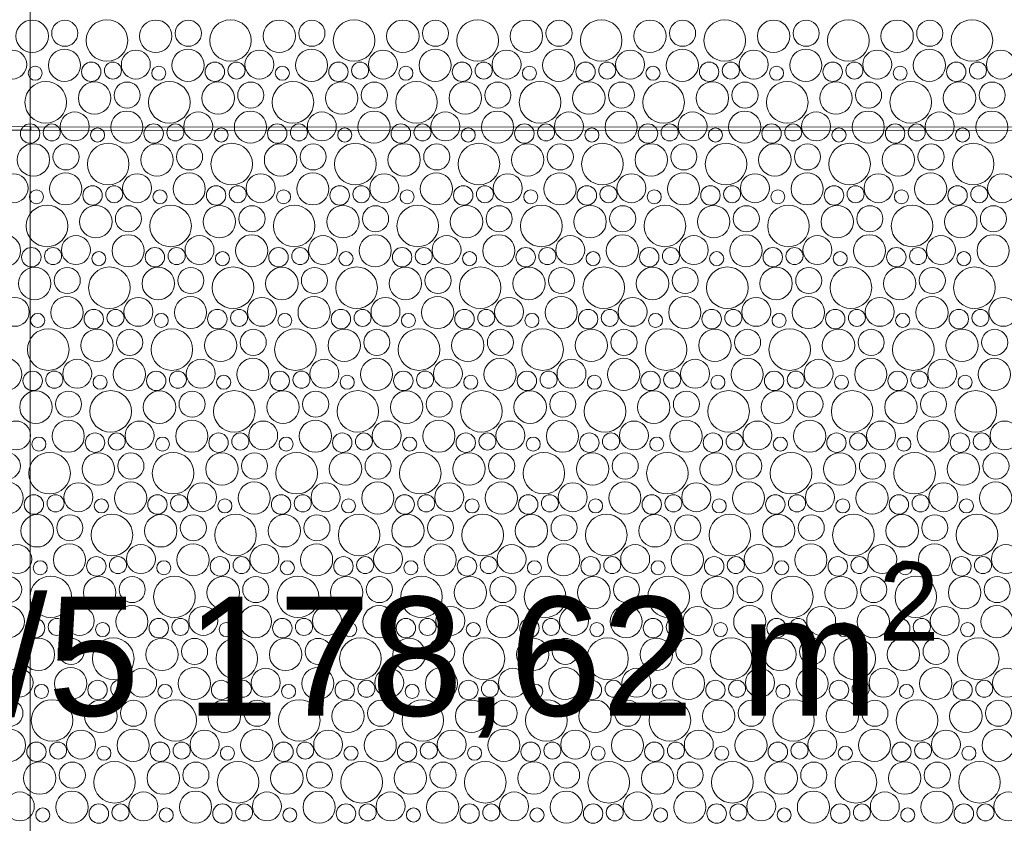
# Model space of a CAD drawing. Header units: metres. Extents: x -167 to 338, y -186 to 508.
# Tile 188 of 256: x 89.64 to 92.53, y 25.72 to 28.09. Entities that reach past the tile are written whole.
import ezdxf
from ezdxf.enums import TextEntityAlignment as Align

# ---------------------------------------------------------------- set-up
doc = ezdxf.new("R2010")
doc.units = ezdxf.units.M
doc.header["$MEASUREMENT"] = 0
doc.linetypes.add('Öffnungslinie Tür Fenster', pattern=[0.23, 0.15, -0.08])
doc.layers.add('60 Gelände 2D Übersicht', color=7, linetype='Continuous')
doc.layers.add('60 Stellplätze', color=7, linetype='Continuous')
doc.styles.add('ERSTELLTER_STIL_1', font='arial.ttf')
doc.styles.add('ERSTELLTER_STIL_2', font='arial.ttf')

# ---------------------------------------------------------------- blocks, each defined once
blk = doc.blocks.new('*X46', base_point=(27236.1321, 33357.279))
at = {"layer": '60 Gelände 2D Übersicht', "color": 9, "linetype": 'Continuous', "lineweight": 18}
for centre, radius in [((89.6727, 28.0364), 0.0477), ((89.7687, 28.0452), 0.0384), ((89.8928, 28.0239), 0.0612), ((90.0364, 28.0364), 0.0477), ((90.1324, 28.0452), 0.0384), ((90.2565, 28.0239), 0.0612), ((90.4001, 28.0364), 0.0477), ((90.4961, 28.0452), 0.0384), ((90.6202, 28.0239), 0.0612), ((90.7638, 28.0364), 0.0477), ((90.8598, 28.0452), 0.0384), ((90.9839, 28.0239), 0.0612), ((91.1275, 28.0364), 0.0477), ((91.2235, 28.0452), 0.0384), ((91.3476, 28.0239), 0.0612), ((91.4912, 28.0364), 0.0477), ((91.5872, 28.0452), 0.0384), ((91.7113, 28.0239), 0.0612), ((91.8549, 28.0364), 0.0477), ((91.9509, 28.0452), 0.0384), ((92.0751, 28.0239), 0.0612), ((92.2186, 28.0364), 0.0477), ((92.3147, 28.0452), 0.0384), ((92.4388, 28.0239), 0.0612), ((89.6142, 27.953), 0.0426), ((89.7677, 27.9509), 0.0473), ((89.9779, 27.953), 0.0426), ((90.1314, 27.9509), 0.0473), ((90.3416, 27.953), 0.0426), ((90.4951, 27.9509), 0.0473), ((90.7053, 27.953), 0.0426), ((90.8588, 27.9509), 0.0473), ((91.069, 27.953), 0.0426), ((91.2225, 27.9509), 0.0473), ((91.4327, 27.953), 0.0426), ((91.5862, 27.9509), 0.0473), ((91.7965, 27.953), 0.0426), ((91.9499, 27.9509), 0.0473), ((92.1602, 27.953), 0.0426), ((92.3136, 27.9509), 0.0473), ((92.5239, 27.953), 0.0426), ((89.6816, 27.9276), 0.0207), ((89.8467, 27.9317), 0.0286), ((89.9105, 27.9353), 0.0251), ((90.0453, 27.9276), 0.0207), ((90.2104, 27.9317), 0.0286), ((90.2742, 27.9353), 0.0251), ((90.409, 27.9276), 0.0207), ((90.5741, 27.9317), 0.0286), ((90.638, 27.9353), 0.0251), ((90.7727, 27.9276), 0.0207), ((90.9378, 27.9317), 0.0286), ((91.0017, 27.9353), 0.0251), ((91.1364, 27.9276), 0.0207), ((91.3015, 27.9317), 0.0286), ((91.3654, 27.9353), 0.0251), ((91.5001, 27.9276), 0.0207), ((91.6653, 27.9317), 0.0286), ((91.7291, 27.9353), 0.0251), ((91.8638, 27.9276), 0.0207), ((92.029, 27.9317), 0.0286), ((92.0928, 27.9353), 0.0251), ((92.2275, 27.9276), 0.0207), ((92.3927, 27.9317), 0.0286), ((92.4565, 27.9353), 0.0251), ((89.7128, 27.8419), 0.0612), ((89.8564, 27.8544), 0.0477), ((89.9524, 27.8632), 0.0384), ((90.0765, 27.8419), 0.0612), ((90.2201, 27.8544), 0.0477), ((90.3161, 27.8632), 0.0384), ((90.4402, 27.8419), 0.0612), ((90.5838, 27.8544), 0.0477), ((90.6798, 27.8632), 0.0384), ((90.8039, 27.8419), 0.0612), ((90.9475, 27.8544), 0.0477), ((91.0435, 27.8632), 0.0384), ((91.1676, 27.8419), 0.0612), ((91.3112, 27.8544), 0.0477), ((91.4072, 27.8632), 0.0384), ((91.5313, 27.8419), 0.0612), ((91.6749, 27.8544), 0.0477), ((91.7709, 27.8632), 0.0384), ((91.8951, 27.8419), 0.0612), ((92.0386, 27.8544), 0.0477), ((92.1347, 27.8632), 0.0384), ((92.2588, 27.8419), 0.0612), ((92.4023, 27.8544), 0.0477), ((92.4984, 27.8632), 0.0384), ((89.7979, 27.771), 0.0426), ((89.9514, 27.7689), 0.0473), ((90.1616, 27.771), 0.0426), ((90.3151, 27.7689), 0.0473), ((90.5253, 27.771), 0.0426), ((90.6788, 27.7689), 0.0473), ((90.889, 27.771), 0.0426), ((91.0425, 27.7689), 0.0473), ((91.2527, 27.771), 0.0426), ((91.4062, 27.7689), 0.0473), ((91.6165, 27.771), 0.0426), ((91.7699, 27.7689), 0.0473), ((91.9802, 27.771), 0.0426), ((92.1336, 27.7689), 0.0473), ((92.3439, 27.771), 0.0426), ((92.4973, 27.7689), 0.0473), ((89.6667, 27.7498), 0.0286), ((89.7305, 27.7533), 0.0251), ((89.8653, 27.7456), 0.0207), ((90.0304, 27.7498), 0.0286), ((90.0942, 27.7533), 0.0251), ((90.229, 27.7456), 0.0207), ((90.3941, 27.7498), 0.0286), ((90.458, 27.7533), 0.0251), ((90.5927, 27.7456), 0.0207), ((90.7578, 27.7498), 0.0286), ((90.8217, 27.7533), 0.0251), ((90.9564, 27.7456), 0.0207), ((91.1215, 27.7498), 0.0286), ((91.1854, 27.7533), 0.0251), ((91.3201, 27.7456), 0.0207), ((91.4853, 27.7498), 0.0286), ((91.5491, 27.7533), 0.0251), ((91.6838, 27.7456), 0.0207), ((91.849, 27.7498), 0.0286), ((91.9128, 27.7533), 0.0251), ((92.0475, 27.7456), 0.0207), ((92.2127, 27.7498), 0.0286), ((92.2765, 27.7533), 0.0251), ((92.4112, 27.7456), 0.0207), ((89.6764, 27.6724), 0.0477), ((89.7724, 27.6812), 0.0384), ((89.8965, 27.66), 0.0612), ((90.0401, 27.6724), 0.0477), ((90.1361, 27.6812), 0.0384), ((90.2602, 27.66), 0.0612), ((90.4038, 27.6724), 0.0477), ((90.4998, 27.6812), 0.0384), ((90.6239, 27.66), 0.0612), ((90.7675, 27.6724), 0.0477), ((90.8635, 27.6812), 0.0384), ((90.9876, 27.66), 0.0612), ((91.1312, 27.6724), 0.0477), ((91.2272, 27.6812), 0.0384), ((91.3513, 27.66), 0.0612), ((91.4949, 27.6724), 0.0477), ((91.5909, 27.6812), 0.0384), ((91.7151, 27.66), 0.0612), ((91.8586, 27.6724), 0.0477), ((91.9547, 27.6812), 0.0384), ((92.0788, 27.66), 0.0612), ((92.2223, 27.6724), 0.0477), ((92.3184, 27.6812), 0.0384), ((92.4425, 27.66), 0.0612), ((89.6179, 27.589), 0.0426), ((89.7714, 27.5869), 0.0473), ((89.9816, 27.589), 0.0426), ((90.1351, 27.5869), 0.0473), ((90.3453, 27.589), 0.0426), ((90.4988, 27.5869), 0.0473), ((90.709, 27.589), 0.0426), ((90.8625, 27.5869), 0.0473), ((91.0727, 27.589), 0.0426), ((91.2262, 27.5869), 0.0473), ((91.4365, 27.589), 0.0426), ((91.5899, 27.5869), 0.0473), ((91.8002, 27.589), 0.0426), ((91.9536, 27.5869), 0.0473), ((92.1639, 27.589), 0.0426), ((92.3173, 27.5869), 0.0473), ((92.5276, 27.589), 0.0426), ((89.8504, 27.5678), 0.0286), ((89.9142, 27.5713), 0.0251), ((90.2141, 27.5678), 0.0286), ((90.278, 27.5713), 0.0251), ((90.5778, 27.5678), 0.0286), ((90.6417, 27.5713), 0.0251), ((90.9415, 27.5678), 0.0286), ((91.0054, 27.5713), 0.0251), ((91.3053, 27.5678), 0.0286), ((91.3691, 27.5713), 0.0251), ((91.669, 27.5678), 0.0286), ((91.7328, 27.5713), 0.0251), ((92.0327, 27.5678), 0.0286), ((92.0965, 27.5713), 0.0251), ((92.3964, 27.5678), 0.0286), ((92.4602, 27.5713), 0.0251), ((89.6853, 27.5636), 0.0207), ((90.049, 27.5636), 0.0207), ((90.4127, 27.5636), 0.0207), ((90.7764, 27.5636), 0.0207), ((91.1401, 27.5636), 0.0207), ((91.5038, 27.5636), 0.0207), ((91.8675, 27.5636), 0.0207), ((92.2312, 27.5636), 0.0207), ((89.7165, 27.478), 0.0612), ((89.8601, 27.4904), 0.0477), ((89.9561, 27.4992), 0.0384), ((90.0802, 27.478), 0.0612), ((90.2238, 27.4904), 0.0477), ((90.3198, 27.4992), 0.0384), ((90.4439, 27.478), 0.0612), ((90.5875, 27.4904), 0.0477), ((90.6835, 27.4992), 0.0384), ((90.8076, 27.478), 0.0612), ((90.9512, 27.4904), 0.0477), ((91.0472, 27.4992), 0.0384), ((91.1713, 27.478), 0.0612), ((91.3149, 27.4904), 0.0477), ((91.4109, 27.4992), 0.0384), ((91.5351, 27.478), 0.0612), ((91.6786, 27.4904), 0.0477), ((91.7747, 27.4992), 0.0384), ((91.8988, 27.478), 0.0612), ((92.0423, 27.4904), 0.0477), ((92.1384, 27.4992), 0.0384), ((92.2625, 27.478), 0.0612), ((92.406, 27.4904), 0.0477), ((92.5021, 27.4992), 0.0384), ((89.5914, 27.4049), 0.0473), ((89.8016, 27.407), 0.0426), ((89.9551, 27.4049), 0.0473), ((90.1653, 27.407), 0.0426), ((90.3188, 27.4049), 0.0473), ((90.529, 27.407), 0.0426), ((90.6825, 27.4049), 0.0473), ((90.8927, 27.407), 0.0426), ((91.0462, 27.4049), 0.0473), ((91.2565, 27.407), 0.0426), ((91.4099, 27.4049), 0.0473), ((91.6202, 27.407), 0.0426), ((91.7736, 27.4049), 0.0473), ((91.9839, 27.407), 0.0426), ((92.1373, 27.4049), 0.0473), ((92.3476, 27.407), 0.0426), ((92.5011, 27.4049), 0.0473), ((89.6704, 27.3858), 0.0286), ((89.7342, 27.3893), 0.0251), ((89.869, 27.3816), 0.0207), ((90.0341, 27.3858), 0.0286), ((90.098, 27.3893), 0.0251), ((90.2327, 27.3816), 0.0207), ((90.3978, 27.3858), 0.0286), ((90.4617, 27.3893), 0.0251), ((90.5964, 27.3816), 0.0207), ((90.7615, 27.3858), 0.0286), ((90.8254, 27.3893), 0.0251), ((90.9601, 27.3816), 0.0207), ((91.1253, 27.3858), 0.0286), ((91.1891, 27.3893), 0.0251), ((91.3238, 27.3816), 0.0207), ((91.489, 27.3858), 0.0286), ((91.5528, 27.3893), 0.0251), ((91.6875, 27.3816), 0.0207), ((91.8527, 27.3858), 0.0286), ((91.9165, 27.3893), 0.0251), ((92.0512, 27.3816), 0.0207), ((92.2164, 27.3858), 0.0286), ((92.2802, 27.3893), 0.0251), ((92.4149, 27.3816), 0.0207), ((89.6801, 27.3084), 0.0477), ((89.7761, 27.3172), 0.0384), ((89.9002, 27.296), 0.0612), ((90.0438, 27.3084), 0.0477), ((90.1398, 27.3172), 0.0384), ((90.2639, 27.296), 0.0612), ((90.4075, 27.3084), 0.0477), ((90.5035, 27.3172), 0.0384), ((90.6276, 27.296), 0.0612), ((90.7712, 27.3084), 0.0477), ((90.8672, 27.3172), 0.0384), ((90.9913, 27.296), 0.0612), ((91.1349, 27.3084), 0.0477), ((91.2309, 27.3172), 0.0384), ((91.3551, 27.296), 0.0612), ((91.4986, 27.3084), 0.0477), ((91.5947, 27.3172), 0.0384), ((91.7188, 27.296), 0.0612), ((91.8623, 27.3084), 0.0477), ((91.9584, 27.3172), 0.0384), ((92.0825, 27.296), 0.0612), ((92.226, 27.3084), 0.0477), ((92.3221, 27.3172), 0.0384), ((92.4462, 27.296), 0.0612), ((89.6216, 27.225), 0.0426), ((89.7751, 27.2229), 0.0473), ((89.9853, 27.225), 0.0426), ((90.1388, 27.2229), 0.0473), ((90.349, 27.225), 0.0426), ((90.5025, 27.2229), 0.0473), ((90.7127, 27.225), 0.0426), ((90.8662, 27.2229), 0.0473), ((91.0765, 27.225), 0.0426), ((91.2299, 27.2229), 0.0473), ((91.4402, 27.225), 0.0426), ((91.5936, 27.2229), 0.0473), ((91.8039, 27.225), 0.0426), ((91.9573, 27.2229), 0.0473), ((92.1676, 27.225), 0.0426), ((92.3211, 27.2229), 0.0473), ((92.5313, 27.225), 0.0426), ((89.689, 27.1996), 0.0207), ((89.8541, 27.2038), 0.0286), ((89.918, 27.2073), 0.0251), ((90.0527, 27.1996), 0.0207), ((90.2178, 27.2038), 0.0286), ((90.2817, 27.2073), 0.0251), ((90.4164, 27.1996), 0.0207), ((90.5815, 27.2038), 0.0286), ((90.6454, 27.2073), 0.0251), ((90.7801, 27.1996), 0.0207), ((90.9453, 27.2038), 0.0286), ((91.0091, 27.2073), 0.0251), ((91.1438, 27.1996), 0.0207), ((91.309, 27.2038), 0.0286), ((91.3728, 27.2073), 0.0251), ((91.5075, 27.1996), 0.0207), ((91.6727, 27.2038), 0.0286), ((91.7365, 27.2073), 0.0251), ((91.8712, 27.1996), 0.0207), ((92.0364, 27.2038), 0.0286), ((92.1002, 27.2073), 0.0251), ((92.2349, 27.1996), 0.0207), ((92.4001, 27.2038), 0.0286), ((92.4639, 27.2073), 0.0251), ((89.7202, 27.114), 0.0612), ((89.8638, 27.1264), 0.0477), ((89.9598, 27.1352), 0.0384), ((90.0839, 27.114), 0.0612), ((90.2275, 27.1264), 0.0477), ((90.3235, 27.1352), 0.0384), ((90.4476, 27.114), 0.0612), ((90.5912, 27.1264), 0.0477), ((90.6872, 27.1352), 0.0384), ((90.8113, 27.114), 0.0612), ((90.9549, 27.1264), 0.0477), ((91.0509, 27.1352), 0.0384), ((91.1751, 27.114), 0.0612), ((91.3186, 27.1264), 0.0477), ((91.4147, 27.1352), 0.0384), ((91.5388, 27.114), 0.0612), ((91.6823, 27.1264), 0.0477), ((91.7784, 27.1352), 0.0384), ((91.9025, 27.114), 0.0612), ((92.046, 27.1264), 0.0477), ((92.1421, 27.1352), 0.0384), ((92.2662, 27.114), 0.0612), ((92.4097, 27.1264), 0.0477), ((92.5058, 27.1352), 0.0384), ((89.5951, 27.0409), 0.0473), ((89.8053, 27.043), 0.0426), ((89.9588, 27.0409), 0.0473), ((90.169, 27.043), 0.0426), ((90.3225, 27.0409), 0.0473), ((90.5327, 27.043), 0.0426), ((90.6862, 27.0409), 0.0473), ((90.8965, 27.043), 0.0426), ((91.0499, 27.0409), 0.0473), ((91.2602, 27.043), 0.0426), ((91.4136, 27.0409), 0.0473), ((91.6239, 27.043), 0.0426), ((91.7773, 27.0409), 0.0473), ((91.9876, 27.043), 0.0426), ((92.1411, 27.0409), 0.0473), ((92.3513, 27.043), 0.0426), ((92.5048, 27.0409), 0.0473), ((89.6741, 27.0218), 0.0286), ((89.738, 27.0253), 0.0251), ((90.0378, 27.0218), 0.0286), ((90.1017, 27.0253), 0.0251), ((90.4015, 27.0218), 0.0286), ((90.4654, 27.0253), 0.0251), ((90.7653, 27.0218), 0.0286), ((90.8291, 27.0253), 0.0251), ((91.129, 27.0218), 0.0286), ((91.1928, 27.0253), 0.0251), ((91.4927, 27.0218), 0.0286), ((91.5565, 27.0253), 0.0251), ((91.8564, 27.0218), 0.0286), ((91.9202, 27.0253), 0.0251), ((92.2201, 27.0218), 0.0286), ((92.2839, 27.0253), 0.0251), ((89.8727, 27.0176), 0.0207), ((90.2364, 27.0176), 0.0207), ((90.6001, 27.0176), 0.0207), ((90.9638, 27.0176), 0.0207), ((91.3275, 27.0176), 0.0207), ((91.6912, 27.0176), 0.0207), ((92.0549, 27.0176), 0.0207), ((92.4187, 27.0176), 0.0207), ((89.6838, 26.9444), 0.0477), ((89.7798, 26.9532), 0.0384), ((89.9039, 26.932), 0.0612), ((90.0475, 26.9444), 0.0477), ((90.1435, 26.9532), 0.0384), ((90.2676, 26.932), 0.0612), ((90.4112, 26.9444), 0.0477), ((90.5072, 26.9532), 0.0384), ((90.6313, 26.932), 0.0612), ((90.7749, 26.9444), 0.0477), ((90.8709, 26.9532), 0.0384), ((90.9951, 26.932), 0.0612), ((91.1386, 26.9444), 0.0477), ((91.2347, 26.9532), 0.0384), ((91.3588, 26.932), 0.0612), ((91.5023, 26.9444), 0.0477), ((91.5984, 26.9532), 0.0384), ((91.7225, 26.932), 0.0612), ((91.866, 26.9444), 0.0477), ((91.9621, 26.9532), 0.0384), ((92.0862, 26.932), 0.0612), ((92.2297, 26.9444), 0.0477), ((92.3258, 26.9532), 0.0384), ((92.4499, 26.932), 0.0612), ((89.6253, 26.861), 0.0426), ((89.7788, 26.8589), 0.0473), ((89.989, 26.861), 0.0426), ((90.1425, 26.8589), 0.0473), ((90.3527, 26.861), 0.0426), ((90.5062, 26.8589), 0.0473), ((90.7165, 26.861), 0.0426), ((90.8699, 26.8589), 0.0473), ((91.0802, 26.861), 0.0426), ((91.2336, 26.8589), 0.0473), ((91.4439, 26.861), 0.0426), ((91.5973, 26.8589), 0.0473), ((91.8076, 26.861), 0.0426), ((91.9611, 26.8589), 0.0473), ((92.1713, 26.861), 0.0426), ((92.3248, 26.8589), 0.0473), ((92.535, 26.861), 0.0426), ((89.8578, 26.8398), 0.0286), ((89.9217, 26.8433), 0.0251), ((90.2215, 26.8398), 0.0286), ((90.2854, 26.8433), 0.0251), ((90.5853, 26.8398), 0.0286), ((90.6491, 26.8433), 0.0251), ((90.949, 26.8398), 0.0286), ((91.0128, 26.8433), 0.0251), ((91.3127, 26.8398), 0.0286), ((91.3765, 26.8433), 0.0251), ((91.6764, 26.8398), 0.0286), ((91.7402, 26.8433), 0.0251), ((92.0401, 26.8398), 0.0286), ((92.1039, 26.8433), 0.0251), ((92.4038, 26.8398), 0.0286), ((92.4676, 26.8433), 0.0251), ((89.6927, 26.8356), 0.0207), ((90.0564, 26.8356), 0.0207), ((90.4201, 26.8356), 0.0207), ((90.7838, 26.8356), 0.0207), ((91.1475, 26.8356), 0.0207), ((91.5112, 26.8356), 0.0207), ((91.8749, 26.8356), 0.0207), ((92.2387, 26.8356), 0.0207), ((89.5998, 26.7712), 0.0384), ((89.7239, 26.75), 0.0612), ((89.8675, 26.7624), 0.0477), ((89.9635, 26.7712), 0.0384), ((90.0876, 26.75), 0.0612), ((90.2312, 26.7624), 0.0477), ((90.3272, 26.7712), 0.0384), ((90.4513, 26.75), 0.0612), ((90.5949, 26.7624), 0.0477), ((90.6909, 26.7712), 0.0384), ((90.8151, 26.75), 0.0612), ((90.9586, 26.7624), 0.0477), ((91.0547, 26.7712), 0.0384), ((91.1788, 26.75), 0.0612), ((91.3223, 26.7624), 0.0477), ((91.4184, 26.7712), 0.0384), ((91.5425, 26.75), 0.0612), ((91.686, 26.7624), 0.0477), ((91.7821, 26.7712), 0.0384), ((91.9062, 26.75), 0.0612), ((92.0497, 26.7624), 0.0477), ((92.1458, 26.7712), 0.0384), ((92.2699, 26.75), 0.0612), ((92.4135, 26.7624), 0.0477), ((92.5095, 26.7712), 0.0384), ((89.5988, 26.6769), 0.0473), ((89.809, 26.6791), 0.0426), ((89.9625, 26.6769), 0.0473), ((90.1727, 26.6791), 0.0426), ((90.3262, 26.6769), 0.0473), ((90.5365, 26.6791), 0.0426), ((90.6899, 26.6769), 0.0473), ((90.9002, 26.6791), 0.0426), ((91.0536, 26.6769), 0.0473), ((91.2639, 26.6791), 0.0426), ((91.4173, 26.6769), 0.0473), ((91.6276, 26.6791), 0.0426), ((91.7811, 26.6769), 0.0473), ((91.9913, 26.6791), 0.0426), ((92.1448, 26.6769), 0.0473), ((92.355, 26.6791), 0.0426), ((92.5085, 26.6769), 0.0473), ((89.6778, 26.6578), 0.0286), ((89.7417, 26.6613), 0.0251), ((89.8764, 26.6536), 0.0207), ((90.0415, 26.6578), 0.0286), ((90.1054, 26.6613), 0.0251), ((90.2401, 26.6536), 0.0207), ((90.4053, 26.6578), 0.0286), ((90.4691, 26.6613), 0.0251), ((90.6038, 26.6536), 0.0207), ((90.769, 26.6578), 0.0286), ((90.8328, 26.6613), 0.0251), ((90.9675, 26.6536), 0.0207), ((91.1327, 26.6578), 0.0286), ((91.1965, 26.6613), 0.0251), ((91.3312, 26.6536), 0.0207), ((91.4964, 26.6578), 0.0286), ((91.5602, 26.6613), 0.0251), ((91.6949, 26.6536), 0.0207), ((91.8601, 26.6578), 0.0286), ((91.9239, 26.6613), 0.0251), ((92.0587, 26.6536), 0.0207), ((92.2238, 26.6578), 0.0286), ((92.2876, 26.6613), 0.0251), ((92.4224, 26.6536), 0.0207), ((89.6875, 26.5804), 0.0477), ((89.7835, 26.5892), 0.0384), ((89.9076, 26.568), 0.0612), ((90.0512, 26.5804), 0.0477), ((90.1472, 26.5892), 0.0384), ((90.2713, 26.568), 0.0612), ((90.4149, 26.5804), 0.0477), ((90.5109, 26.5892), 0.0384), ((90.6351, 26.568), 0.0612), ((90.7786, 26.5804), 0.0477), ((90.8747, 26.5892), 0.0384), ((90.9988, 26.568), 0.0612), ((91.1423, 26.5804), 0.0477), ((91.2384, 26.5892), 0.0384), ((91.3625, 26.568), 0.0612), ((91.506, 26.5804), 0.0477), ((91.6021, 26.5892), 0.0384), ((91.7262, 26.568), 0.0612), ((91.8697, 26.5804), 0.0477), ((91.9658, 26.5892), 0.0384), ((92.0899, 26.568), 0.0612), ((92.2335, 26.5804), 0.0477), ((92.3295, 26.5892), 0.0384), ((92.4536, 26.568), 0.0612), ((89.629, 26.4971), 0.0426), ((89.7825, 26.4949), 0.0473), ((89.9927, 26.4971), 0.0426), ((90.1462, 26.4949), 0.0473), ((90.3565, 26.4971), 0.0426), ((90.5099, 26.4949), 0.0473), ((90.7202, 26.4971), 0.0426), ((90.8736, 26.4949), 0.0473), ((91.0839, 26.4971), 0.0426), ((91.2373, 26.4949), 0.0473), ((91.4476, 26.4971), 0.0426), ((91.6011, 26.4949), 0.0473), ((91.8113, 26.4971), 0.0426), ((91.9648, 26.4949), 0.0473), ((92.175, 26.4971), 0.0426), ((92.3285, 26.4949), 0.0473), ((92.5387, 26.4971), 0.0426), ((89.6964, 26.4716), 0.0207), ((89.8615, 26.4758), 0.0286), ((89.9254, 26.4793), 0.0251), ((90.0601, 26.4716), 0.0207), ((90.2253, 26.4758), 0.0286), ((90.2891, 26.4793), 0.0251), ((90.4238, 26.4716), 0.0207), ((90.589, 26.4758), 0.0286), ((90.6528, 26.4793), 0.0251), ((90.7875, 26.4716), 0.0207), ((90.9527, 26.4758), 0.0286), ((91.0165, 26.4793), 0.0251), ((91.1512, 26.4716), 0.0207), ((91.3164, 26.4758), 0.0286), ((91.3802, 26.4793), 0.0251), ((91.5149, 26.4716), 0.0207), ((91.6801, 26.4758), 0.0286), ((91.7439, 26.4793), 0.0251), ((91.8787, 26.4716), 0.0207), ((92.0438, 26.4758), 0.0286), ((92.1076, 26.4793), 0.0251), ((92.2424, 26.4716), 0.0207), ((92.4075, 26.4758), 0.0286), ((92.4713, 26.4793), 0.0251), ((89.6035, 26.4073), 0.0384), ((89.7276, 26.386), 0.0612), ((89.8712, 26.3984), 0.0477), ((89.9672, 26.4073), 0.0384), ((90.0913, 26.386), 0.0612), ((90.2349, 26.3984), 0.0477), ((90.3309, 26.4073), 0.0384), ((90.4551, 26.386), 0.0612), ((90.5986, 26.3984), 0.0477), ((90.6947, 26.4073), 0.0384), ((90.8188, 26.386), 0.0612), ((90.9623, 26.3984), 0.0477), ((91.0584, 26.4073), 0.0384), ((91.1825, 26.386), 0.0612), ((91.326, 26.3984), 0.0477), ((91.4221, 26.4073), 0.0384), ((91.5462, 26.386), 0.0612), ((91.6897, 26.3984), 0.0477), ((91.7858, 26.4073), 0.0384), ((91.9099, 26.386), 0.0612), ((92.0535, 26.3984), 0.0477), ((92.1495, 26.4073), 0.0384), ((92.2736, 26.386), 0.0612), ((92.4172, 26.3984), 0.0477), ((92.5132, 26.4073), 0.0384), ((89.6025, 26.3129), 0.0473), ((89.8127, 26.3151), 0.0426), ((89.9662, 26.3129), 0.0473), ((90.1765, 26.3151), 0.0426), ((90.3299, 26.3129), 0.0473), ((90.5402, 26.3151), 0.0426), ((90.6936, 26.3129), 0.0473), ((90.9039, 26.3151), 0.0426), ((91.0573, 26.3129), 0.0473), ((91.2676, 26.3151), 0.0426), ((91.4211, 26.3129), 0.0473), ((91.6313, 26.3151), 0.0426), ((91.7848, 26.3129), 0.0473), ((91.995, 26.3151), 0.0426), ((92.1485, 26.3129), 0.0473), ((92.3587, 26.3151), 0.0426), ((92.5122, 26.3129), 0.0473), ((89.6815, 26.2938), 0.0286), ((89.7454, 26.2973), 0.0251), ((90.0453, 26.2938), 0.0286), ((90.1091, 26.2973), 0.0251), ((90.409, 26.2938), 0.0286), ((90.4728, 26.2973), 0.0251), ((90.7727, 26.2938), 0.0286), ((90.8365, 26.2973), 0.0251), ((91.1364, 26.2938), 0.0286), ((91.2002, 26.2973), 0.0251), ((91.5001, 26.2938), 0.0286), ((91.5639, 26.2973), 0.0251), ((91.8638, 26.2938), 0.0286), ((91.9276, 26.2973), 0.0251), ((92.2275, 26.2938), 0.0286), ((92.2913, 26.2973), 0.0251), ((89.8801, 26.2896), 0.0207), ((90.2438, 26.2896), 0.0207), ((90.6075, 26.2896), 0.0207), ((90.9712, 26.2896), 0.0207), ((91.3349, 26.2896), 0.0207), ((91.6987, 26.2896), 0.0207), ((92.0624, 26.2896), 0.0207), ((92.4261, 26.2896), 0.0207), ((89.6912, 26.2164), 0.0477), ((89.7872, 26.2253), 0.0384), ((89.9113, 26.204), 0.0612), ((90.0549, 26.2164), 0.0477), ((90.1509, 26.2253), 0.0384), ((90.2751, 26.204), 0.0612), ((90.4186, 26.2164), 0.0477), ((90.5147, 26.2253), 0.0384), ((90.6388, 26.204), 0.0612), ((90.7823, 26.2164), 0.0477), ((90.8784, 26.2253), 0.0384), ((91.0025, 26.204), 0.0612), ((91.146, 26.2164), 0.0477), ((91.2421, 26.2253), 0.0384), ((91.3662, 26.204), 0.0612), ((91.5097, 26.2164), 0.0477), ((91.6058, 26.2253), 0.0384), ((91.7299, 26.204), 0.0612), ((91.8735, 26.2164), 0.0477), ((91.9695, 26.2253), 0.0384), ((92.0936, 26.204), 0.0612), ((92.2372, 26.2164), 0.0477), ((92.3332, 26.2253), 0.0384), ((92.4573, 26.204), 0.0612), ((89.6327, 26.1331), 0.0426), ((89.7862, 26.1309), 0.0473), ((89.9965, 26.1331), 0.0426), ((90.1499, 26.1309), 0.0473), ((90.3602, 26.1331), 0.0426), ((90.5136, 26.1309), 0.0473), ((90.7239, 26.1331), 0.0426), ((90.8773, 26.1309), 0.0473), ((91.0876, 26.1331), 0.0426), ((91.2411, 26.1309), 0.0473), ((91.4513, 26.1331), 0.0426), ((91.6048, 26.1309), 0.0473), ((91.815, 26.1331), 0.0426), ((91.9685, 26.1309), 0.0473), ((92.1787, 26.1331), 0.0426), ((92.3322, 26.1309), 0.0473), ((92.5424, 26.1331), 0.0426), ((89.8653, 26.1118), 0.0286), ((89.9291, 26.1153), 0.0251), ((90.229, 26.1118), 0.0286), ((90.2928, 26.1153), 0.0251), ((90.5927, 26.1118), 0.0286), ((90.6565, 26.1153), 0.0251), ((90.9564, 26.1118), 0.0286), ((91.0202, 26.1153), 0.0251), ((91.3201, 26.1118), 0.0286), ((91.3839, 26.1153), 0.0251), ((91.6838, 26.1118), 0.0286), ((91.7476, 26.1153), 0.0251), ((92.0475, 26.1118), 0.0286), ((92.1113, 26.1153), 0.0251), ((92.4112, 26.1118), 0.0286), ((92.475, 26.1153), 0.0251), ((89.7001, 26.1076), 0.0207), ((90.0638, 26.1076), 0.0207), ((90.4275, 26.1076), 0.0207), ((90.7912, 26.1076), 0.0207), ((91.1549, 26.1076), 0.0207), ((91.5187, 26.1076), 0.0207), ((91.8824, 26.1076), 0.0207), ((92.2461, 26.1076), 0.0207), ((89.7313, 26.022), 0.0612), ((90.0951, 26.022), 0.0612), ((90.4588, 26.022), 0.0612), ((90.8225, 26.022), 0.0612), ((91.1862, 26.022), 0.0612), ((91.5499, 26.022), 0.0612), ((91.9136, 26.022), 0.0612), ((92.2773, 26.022), 0.0612), ((89.6072, 26.0433), 0.0384), ((89.8749, 26.0344), 0.0477), ((89.9709, 26.0433), 0.0384), ((90.2386, 26.0344), 0.0477), ((90.3347, 26.0433), 0.0384), ((90.6023, 26.0344), 0.0477), ((90.6984, 26.0433), 0.0384), ((90.966, 26.0344), 0.0477), ((91.0621, 26.0433), 0.0384), ((91.3297, 26.0344), 0.0477), ((91.4258, 26.0433), 0.0384), ((91.6935, 26.0344), 0.0477), ((91.7895, 26.0433), 0.0384), ((92.0572, 26.0344), 0.0477), ((92.1532, 26.0433), 0.0384), ((92.4209, 26.0344), 0.0477), ((92.5169, 26.0433), 0.0384), ((89.6062, 25.9489), 0.0473), ((89.9699, 25.9489), 0.0473), ((90.3336, 25.9489), 0.0473), ((90.6973, 25.9489), 0.0473), ((91.0611, 25.9489), 0.0473), ((91.4248, 25.9489), 0.0473), ((91.7885, 25.9489), 0.0473), ((92.1522, 25.9489), 0.0473), ((92.5159, 25.9489), 0.0473), ((89.8165, 25.9511), 0.0426), ((90.1802, 25.9511), 0.0426), ((90.5439, 25.9511), 0.0426), ((90.9076, 25.9511), 0.0426), ((91.2713, 25.9511), 0.0426), ((91.635, 25.9511), 0.0426), ((91.9987, 25.9511), 0.0426), ((92.3624, 25.9511), 0.0426), ((89.6853, 25.9298), 0.0286), ((89.7491, 25.9333), 0.0251), ((89.8838, 25.9256), 0.0207), ((90.049, 25.9298), 0.0286), ((90.1128, 25.9333), 0.0251), ((90.2475, 25.9256), 0.0207), ((90.4127, 25.9298), 0.0286), ((90.4765, 25.9333), 0.0251), ((90.6112, 25.9256), 0.0207), ((90.7764, 25.9298), 0.0286), ((90.8402, 25.9333), 0.0251), ((90.9749, 25.9256), 0.0207), ((91.1401, 25.9298), 0.0286), ((91.2039, 25.9333), 0.0251), ((91.3387, 25.9256), 0.0207), ((91.5038, 25.9298), 0.0286), ((91.5676, 25.9333), 0.0251), ((91.7024, 25.9256), 0.0207), ((91.8675, 25.9298), 0.0286), ((91.9313, 25.9333), 0.0251), ((92.0661, 25.9256), 0.0207), ((92.2312, 25.9298), 0.0286), ((92.295, 25.9333), 0.0251), ((92.4298, 25.9256), 0.0207), ((89.6949, 25.8524), 0.0477), ((89.7909, 25.8613), 0.0384), ((89.9151, 25.84), 0.0612), ((90.0586, 25.8524), 0.0477), ((90.1547, 25.8613), 0.0384), ((90.2788, 25.84), 0.0612), ((90.4223, 25.8524), 0.0477), ((90.5184, 25.8613), 0.0384), ((90.6425, 25.84), 0.0612), ((90.786, 25.8524), 0.0477), ((90.8821, 25.8613), 0.0384), ((91.0062, 25.84), 0.0612), ((91.1497, 25.8524), 0.0477), ((91.2458, 25.8613), 0.0384), ((91.3699, 25.84), 0.0612), ((91.5135, 25.8524), 0.0477), ((91.6095, 25.8613), 0.0384), ((91.7336, 25.84), 0.0612), ((91.8772, 25.8524), 0.0477), ((91.9732, 25.8613), 0.0384), ((92.0973, 25.84), 0.0612), ((92.2409, 25.8524), 0.0477), ((92.3369, 25.8613), 0.0384), ((92.461, 25.84), 0.0612), ((89.6365, 25.7691), 0.0426), ((89.7899, 25.7669), 0.0473), ((90.0002, 25.7691), 0.0426), ((90.1536, 25.7669), 0.0473), ((90.3639, 25.7691), 0.0426), ((90.5173, 25.7669), 0.0473), ((90.7276, 25.7691), 0.0426), ((90.8811, 25.7669), 0.0473), ((91.0913, 25.7691), 0.0426), ((91.2448, 25.7669), 0.0473), ((91.455, 25.7691), 0.0426), ((91.6085, 25.7669), 0.0473), ((91.8187, 25.7691), 0.0426), ((91.9722, 25.7669), 0.0473), ((92.1824, 25.7691), 0.0426), ((92.3359, 25.7669), 0.0473), ((92.5461, 25.7691), 0.0426), ((89.7038, 25.7436), 0.0207), ((89.869, 25.7478), 0.0286), ((89.9328, 25.7513), 0.0251), ((90.0675, 25.7436), 0.0207), ((90.2327, 25.7478), 0.0286), ((90.2965, 25.7513), 0.0251), ((90.4312, 25.7436), 0.0207), ((90.5964, 25.7478), 0.0286), ((90.6602, 25.7513), 0.0251), ((90.7949, 25.7436), 0.0207), ((90.9601, 25.7478), 0.0286), ((91.0239, 25.7513), 0.0251), ((91.1587, 25.7436), 0.0207), ((91.3238, 25.7478), 0.0286), ((91.3876, 25.7513), 0.0251), ((91.5224, 25.7436), 0.0207), ((91.6875, 25.7478), 0.0286), ((91.7513, 25.7513), 0.0251), ((91.8861, 25.7436), 0.0207), ((92.0512, 25.7478), 0.0286), ((92.115, 25.7513), 0.0251), ((92.2498, 25.7436), 0.0207), ((92.4149, 25.7478), 0.0286), ((92.4787, 25.7513), 0.0251)]:
    blk.add_circle(centre, radius, dxfattribs=at)
blk = doc.blocks.new('Parkplätze 27')
at = {"layer": '60 Stellplätze', "color": 7, "linetype": 'Continuous', "lineweight": 13, "flags": 128}
blk.add_lwpolyline([(8.245, 0), (8.255, 0), (8.255, 5.4989), (8.245, 5.4989)], close=True, dxfattribs=at)
at = {"layer": '60 Stellplätze', "color": 7, "linetype": 'Continuous', "lineweight": 13, "style": 'ERSTELLTER_STIL_2'}
for tag, p in [('num_start_0', (0.4, 0.4171)), ('num_start_1', (3.15, 0.4171)), ('num_start_2', (5.9, 0.4146)), ('num_start_3', (8.65, 0.4171)), ('num_start_4', (11.4, 0.4146)), ('num_start_5', (14.15, 0.4146))]:
    blk.add_attdef(tag, text='', height=0.3, dxfattribs=at).set_placement(p, align=Align.MIDDLE_CENTER)

msp = doc.modelspace()

# ---------------------------------------------------------------- linework, layer by layer
at = {"layer": '60 Stellplätze', "color": 7, "linetype": 'Continuous', "lineweight": 13}
msp.add_line((89.6668, 19.7794), (89.6668, 36.0147), dxfattribs=at)

# ---------------------------------------------------------------- block references
at = {"layer": '60 Gelände 2D Übersicht', "color": 9, "linetype": 'Öffnungslinie Tür Fenster', "lineweight": 18}
msp.add_blockref('*X46', (27236.1321, 33357.279), dxfattribs=at)
at = {"layer": '60 Stellplätze', "color": 7, "linetype": 'Continuous', "lineweight": 13, "rotation": 89.9945255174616}
for p in [(89.6673, 19.5147), (95.1673, 19.5142)]:
    msp.add_blockref('Parkplätze 27', p, dxfattribs=at)

# ---------------------------------------------------------------- texts
at = {"layer": '60 Gelände 2D Übersicht', "color": 7, "lineweight": 13, "insert": (86.5112, 25.9305), "char_height": 0.35, "attachment_point": 7, "style": 'ERSTELLTER_STIL_1'}
msp.add_mtext('\\A1;{\\pql;\\fArial|b0|i0|c0|p0;\\W1.000000;Moränesplitt 2/5 178,62 m\\fArial|b0|i0|c0|p0;\\W1.000000;\\A1{\\H.66x;\\S2^  ;}}', dxfattribs=at)

doc.saveas('drawing.dxf')
